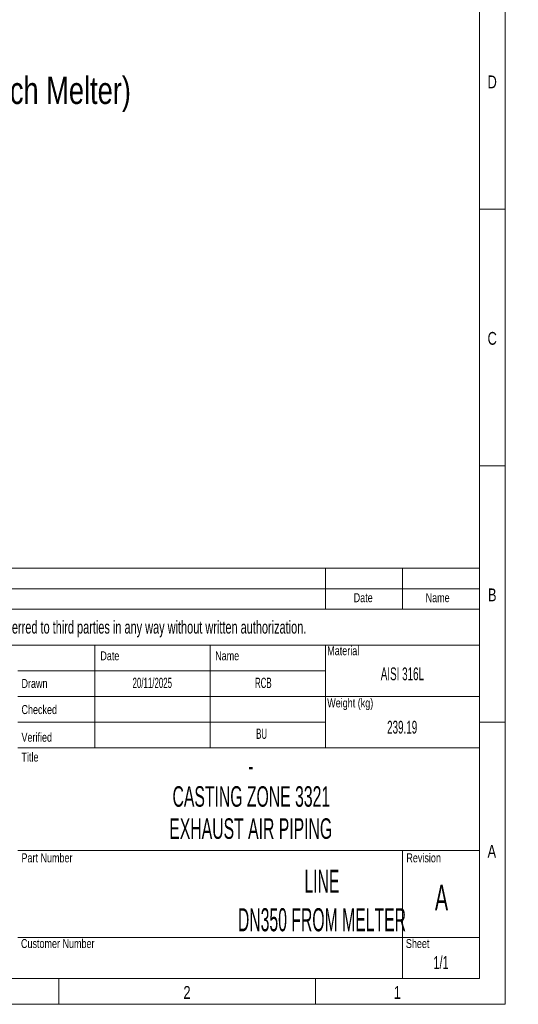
# Model space of a CAD drawing. Header units: millimetres. Extents: x 15 to 592, y 5 to 415.
# Tile 11 of 13: x 494 to 592, y 5 to 197. Entities that reach past the tile are written whole.
import ezdxf

# ---------------------------------------------------------------- set-up
doc = ezdxf.new("R2010")
doc.units = ezdxf.units.MM
doc.layers.add('COTAS', color=166, linetype='Continuous')
doc.layers.add('SLD-0', color=179, linetype='Continuous')
doc.styles.add('SLDTEXTSTYLE0', font='TXT', dxfattribs={"width": 0.75})
doc.styles.add('SLDTEXTSTYLE1', font='TXT', dxfattribs={"width": 0.574367})
doc.styles.add('SLDTEXTSTYLE2', font='TXT', dxfattribs={"width": 0.638186})
doc.styles.add('SLDTEXTSTYLE3', font='TXT', dxfattribs={"width": 0.510549})

msp = doc.modelspace()

# ---------------------------------------------------------------- linework, layer by layer
at = {"color": 7, "linetype": 'Continuous', "lineweight": 18}
for p, q in [((589, 415), (589, 5)), ((584, 410), (584, 10)), ((584, 160), (589, 160)), ((584, 110), (589, 110)), ((404, 90), (584, 90)), ((554, 90), (554, 82)), ((569, 90), (569, 82)), ((584, 90), (584, 10)), ((404, 86), (584, 86)), ((404, 82), (584, 82)), ((404, 75), (584, 75)), ((509, 75), (509, 55)), ((531.5, 75), (531.5, 55)), ((554, 75), (554, 70)), ((554, 70), (494, 70)), ((554, 70), (554, 65)), ((554, 65), (494, 65)), ((554, 65), (554, 60)), ((554, 65), (584, 65)), ((554, 60), (494, 60)), ((554, 60), (554, 55)), ((584, 60), (589, 60)), ((494, 55), (509, 55)), ((509, 55), (531.5, 55)), ((531.5, 55), (554, 55)), ((554, 55), (584, 55)), ((494, 35), (584, 35)), ((569, 35), (569, 10)), ((494, 18), (584, 18)), ((584, 10), (20, 10)), ((404, 10), (584, 10)), ((502, 10), (502, 5)), ((552, 10), (552, 5)), ((589, 5), (15, 5))]:
    msp.add_line(p, q, dxfattribs=at)

# ---------------------------------------------------------------- texts
at = {"color": 7, "linetype": 'Continuous', "lineweight": 0}
for s, insert, char_height, attachment_point, style in [('D', (586.4713541, 186.0626692), 2.5, 2, 'SLDTEXTSTYLE0'), ('C', (586.4739583, 136.0626692), 2.5, 2, 'SLDTEXTSTYLE0'), ('Date', (561.3205775, 85.1363108), 1.75, 2, 'SLDTEXTSTYLE0'), ('Name', (575.8328116, 85.1363108), 1.75, 2, 'SLDTEXTSTYLE0'), ('B', (586.4809028, 86.0626692), 2.5, 2, 'SLDTEXTSTYLE0'), ('Material', (554.3101745, 74.7964877), 1.75, 1, 'SLDTEXTSTYLE0'), ('Date', (510.0703521, 73.8116089), 1.75, 1, 'SLDTEXTSTYLE0'), ('Name', (532.465562, 73.8116089), 1.75, 1, 'SLDTEXTSTYLE0'), ('Drawn', (494.7000349, 68.4242942), 1.75, 1, 'SLDTEXTSTYLE0'), ('Checked', (494.7000349, 63.3274444), 1.75, 1, 'SLDTEXTSTYLE0'), ('Weight (kg)', (554.3101745, 64.6233374), 1.75, 1, 'SLDTEXTSTYLE0'), ('Verified', (494.7000349, 57.9358204), 1.75, 1, 'SLDTEXTSTYLE0'), ('Title', (494.7000349, 54.0741874), 1.75, 1, 'SLDTEXTSTYLE0'), ('Part Number', (494.7000349, 34.4246145), 1.75, 1, 'SLDTEXTSTYLE0'), ('A', (586.4001737, 36.0626692), 2.5, 2, 'SLDTEXTSTYLE0'), ('Revision', (569.7440174, 34.4246145), 1.75, 1, 'SLDTEXTSTYLE0'), ('LINE^JDN350 FROM MELTER', (553.2828495, 31.2394357), 4.5, 2, 'SLDTEXTSTYLE3'), ('Customer Number', (494.6025978, 17.7240786), 1.75, 1, 'SLDTEXTSTYLE0'), ('Sheet', (569.6465803, 17.7240786), 1.75, 1, 'SLDTEXTSTYLE0'), ('2', (526.9748264, 8.5626692), 2.5, 2, 'SLDTEXTSTYLE0'), ('1', (567.9748264, 8.5626692), 2.5, 2, 'SLDTEXTSTYLE0')]:
    msp.add_mtext(s, dxfattribs=dict(at, insert=insert, char_height=char_height, attachment_point=attachment_point, style=style))
at = {"layer": 'COTAS', "insert": (435.8055944, 185.7993276), "char_height": 5.291666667, "attachment_point": 1, "style": 'SLDTEXTSTYLE0'}
msp.add_mtext('QTY: 4 units (one for each Melter)', dxfattribs=at)
at = {"layer": 'SLD-0', "color": 7, "attachment_point": 2}
for s, insert, char_height, style in [('This drawing is property of INSERTEC. Must not be copied or transferred to third parties in any way without written authorization.', (489.5245157, 79.767368), 2.5, 'SLDTEXTSTYLE2'), ('AISI 316L', (568.9647456, 70.6716297), 2.5, 'SLDTEXTSTYLE1'), ('20/11/2025', (520.1993878, 68.662944), 2, 'SLDTEXTSTYLE1'), ('RCB', (541.8529495, 68.662944), 2, 'SLDTEXTSTYLE1'), ('239.19', (568.9222137, 60.2674258), 2.5, 'SLDTEXTSTYLE1'), ('BU', (541.515726, 58.748787), 2, 'SLDTEXTSTYLE1'), ('-', (539.4043067, 53.4891852), 4, 'SLDTEXTSTYLE1'), ('CASTING ZONE 3321', (539.511408, 47.514733), 4, 'SLDTEXTSTYLE1'), ('EXHAUST AIR PIPING', (539.3960176, 41.252747), 4, 'SLDTEXTSTYLE1'), ('A', (576.5948076, 28.3046323), 5, 'SLDTEXTSTYLE1'), ('1/1', (576.4951519, 14.4020512), 2.5, 'SLDTEXTSTYLE2')]:
    msp.add_mtext(s, dxfattribs=dict(at, insert=insert, char_height=char_height, style=style))

doc.saveas('drawing.dxf')
